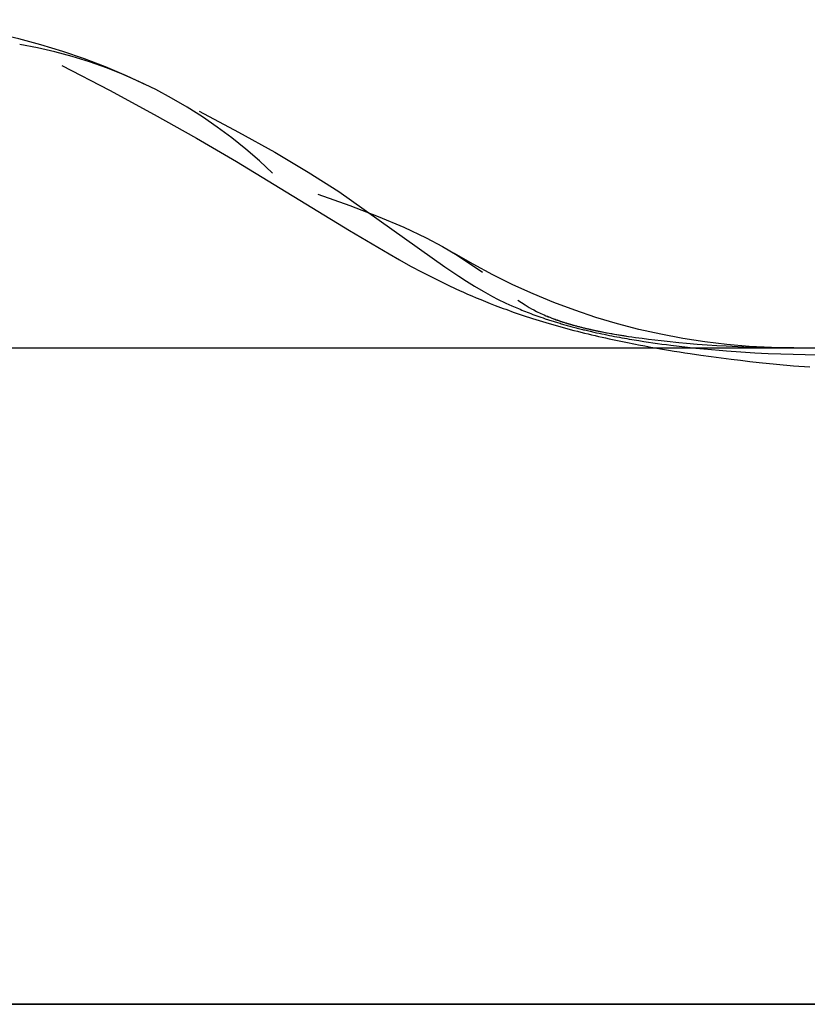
# Model space of a CAD drawing. Header units: millimetres. Extents: x -120 to 130, y -44 to 6.
# Tile 39 of 47: x 100.38 to 102.78, y -43.74 to -40.74. Entities that reach past the tile are written whole.
import ezdxf

# ---------------------------------------------------------------- set-up
doc = ezdxf.new("R2010")
doc.units = ezdxf.units.MM
doc.header["$MEASUREMENT"] = 0
doc.layers.add('Predefinito', color=5, linetype='Continuous')

# ---------------------------------------------------------------- blocks, each defined once
blk = doc.blocks.new('(#4045) Corpo D25')
at = {"layer": 'Predefinito', "color": 9, "extrusion": (-0.218532, 0, 0.97583)}
blk.add_lwpolyline([(-2.5321, 82.9486), (-2.574, 82.897), (-2.6141, 82.844), (-2.6525, 82.7897), (-2.689, 82.7342), (-2.7237, 82.6774), (-2.7564, 82.6196), (-2.7873, 82.5607), (-2.8161, 82.5008), (-2.843, 82.4399), (-2.8678, 82.3782), (-2.8905, 82.3158), (-2.9111, 82.2526), (-2.9297, 82.1887), (-2.9461, 82.1243), (-2.9603, 82.0594), (-2.9724, 81.994), (-2.9823, 81.9282), (-2.9901, 81.8622), (-2.9956, 81.7959), (-2.9989, 81.7295), (-3, 81.6631)], dxfattribs=at)
at = {"layer": 'Predefinito', "color": 9}
for points in [[(95.36, 2.7997), (95.297, 2.8289), (95.233, 2.8559), (95.1682, 2.8806), (95.1025, 2.9031), (95.036, 2.9233), (94.9689, 2.9412), (94.9012, 2.9567), (94.833, 2.9699), (94.7644, 2.9807), (94.6955, 2.9892), (94.6263, 2.9952), (94.557, 2.9988), (94.4875, 3)], [(97.3305, 2), (97.2625, 2.0012), (97.1945, 2.0046), (97.1267, 2.0104), (97.0592, 2.0185), (96.9919, 2.0289), (96.9251, 2.0415), (96.8587, 2.0564), (96.7929, 2.0736), (96.7277, 2.093), (96.6632, 2.1146), (96.5994, 2.1384), (96.5365, 2.1643), (96.4746, 2.1924), (96.4136, 2.2226), (96.3537, 2.2548), (96.2949, 2.289)], [(72.2787, 2), (109.6324, 2)]]:
    blk.add_lwpolyline(points, dxfattribs=at)
at = {"layer": 'Predefinito', "color": 9, "extrusion": (0.236733, 0.963317, -0.126403)}
blk.add_lwpolyline([(-91.529, -44.8683), (-91.6006, -44.9927), (-91.6694, -45.1182)], dxfattribs=at)
at = {"layer": 'Predefinito', "color": 9, "extrusion": (-0.45139, 0.224271, 0.863684)}
blk.add_lwpolyline([(-44.8705, 48.9054), (-44.8858, 48.8443), (-44.8992, 48.7825), (-44.9107, 48.7201), (-44.9202, 48.6572), (-44.9278, 48.5939), (-44.9333, 48.5303), (-44.9368, 48.4665), (-44.9382, 48.4025), (-44.9376, 48.3386), (-44.935, 48.2748), (-44.9303, 48.2111), (-44.9236, 48.1477), (-44.9149, 48.0847), (-44.9043, 48.0222), (-44.8917, 47.9602), (-44.8772, 47.8988)], dxfattribs=at)
at = {"layer": 'Predefinito', "color": 9, "extrusion": (-0.433862, 0.221242, 0.873393)}
blk.add_lwpolyline([(-45.7549, 50.1274), (-45.7694, 50.0665), (-45.7819, 50.0049), (-45.7926, 49.9428), (-45.8013, 49.8803), (-45.808, 49.8173), (-45.8128, 49.7541), (-45.8155, 49.6907), (-45.8162, 49.6272), (-45.8149, 49.5638), (-45.8117, 49.5004), (-45.8064, 49.4372), (-45.7991, 49.3743), (-45.7898, 49.3118), (-45.7786, 49.2498), (-45.7655, 49.1884), (-45.7506, 49.1276)], dxfattribs=at)
at = {"layer": 'Predefinito', "color": 9, "extrusion": (0.227673, 0.965799, -0.124082)}
blk.add_lwpolyline([(-92.2017, -44.7917), (-92.2751, -44.9266), (-92.3458, -45.0628)], dxfattribs=at)
at = {"layer": 'Predefinito', "color": 9, "extrusion": (-0.351372, 0.207069, 0.91305)}
blk.add_lwpolyline([(-50.8608, 54.3704), (-50.8624, 54.3255), (-50.863, 54.2805), (-50.8626, 54.2355), (-50.8612, 54.1904), (-50.8588, 54.1453), (-50.8553, 54.1003), (-50.8509, 54.0553), (-50.8454, 54.0104), (-50.8389, 53.9657), (-50.8314, 53.9211), (-50.8229, 53.8767), (-50.8134, 53.8326), (-50.8029, 53.7887), (-50.7915, 53.7452), (-50.779, 53.7019), (-50.7657, 53.6591)], dxfattribs=at)
at = {"layer": 'Predefinito', "color": 9, "extrusion": (0, 1, 0)}
for points in [[(-95.742, -47.9533), (-95.6657, -47.6381), (-95.5785, -47.3257), (-95.4805, -47.0166), (-95.3719, -46.711), (-95.2528, -46.4093), (-95.1233, -46.112), (-94.9836, -45.8194), (-94.8338, -45.5317), (-94.6742, -45.2494), (-94.5049, -44.9728), (-94.3261, -44.7022), (-94.1381, -44.438), (-93.941, -44.1805), (-93.7351, -43.9299), (-93.5207, -43.6866), (-93.2979, -43.4509), (-93.0672, -43.223), (-92.8287, -43.0032), (-92.5827, -42.7919), (-92.3296, -42.5892), (-92.0696, -42.3953), (-91.803, -42.2106), (-91.5302, -42.0352), (-91.2515, -41.8694), (-90.9673, -41.7133), (-90.6777, -41.5672), (-90.3833, -41.4311), (-90.0844, -41.3054), (-89.7813, -41.1901), (-89.4744, -41.0853), (-89.164, -40.9912), (-88.8506, -40.9079), (-88.5345, -40.8355), (-88.2161, -40.7742), (-87.8957, -40.7238), (-87.5738, -40.6846), (-87.2507, -40.6566), (-86.9268, -40.6397), (-86.6025, -40.6341)], [(-86.6025, -40.5576), (-86.9291, -40.5633), (-87.2552, -40.5802), (-87.5806, -40.6084), (-87.9047, -40.6479), (-88.2274, -40.6985), (-88.5481, -40.7602), (-88.8664, -40.833), (-89.1821, -40.9168), (-89.4946, -41.0114), (-89.8037, -41.1168), (-90.109, -41.2329), (-90.4101, -41.3594), (-90.7066, -41.4962), (-90.9982, -41.6432), (-91.2846, -41.8002), (-91.5654, -41.967), (-91.8402, -42.1434), (-92.1087, -42.3293), (-92.3707, -42.5243), (-92.6258, -42.7282), (-92.8736, -42.9408), (-93.114, -43.1619), (-93.3466, -43.3912), (-93.5711, -43.6284), (-93.7872, -43.8732), (-93.9948, -44.1253), (-94.1936, -44.3844), (-94.3832, -44.6503), (-94.5636, -44.9226), (-94.7344, -45.2009), (-94.8955, -45.485), (-95.0466, -45.7744), (-95.1877, -46.069), (-95.3185, -46.3682), (-95.4389, -46.6718), (-95.5487, -46.9794), (-95.6478, -47.2905), (-95.7361, -47.605), (-95.8135, -47.9222), (-95.8798, -48.242)], [(0, 125), (-4.3145, 124.9255), (-8.6239, 124.7022), (-12.923, 124.3302), (-17.2067, 123.8101), (-21.4699, 123.1424), (-25.7075, 122.3279), (-29.9145, 121.3677), (-34.0858, 120.2629), (-38.2165, 119.0147), (-42.3016, 117.6247), (-46.3364, 116.0945), (-50.3159, 114.426), (-54.2355, 112.6211), (-58.0904, 110.682), (-61.8761, 108.611), (-65.5881, 106.4106), (-69.2219, 104.0833), (-72.7732, 101.632), (-76.2378, 99.0596), (-79.6115, 96.3691), (-82.8903, 93.5638), (-86.0704, 90.647), (-89.1479, 87.6222), (-92.1192, 84.493), (-94.9806, 81.263), (-97.7289, 77.9362), (-100.3608, 74.5166), (-102.873, 71.0081), (-105.2626, 67.415), (-107.5268, 63.7416), (-109.6628, 59.9922), (-111.6682, 56.1713), (-113.5405, 52.2835), (-115.2774, 48.3333), (-116.877, 44.3256), (-118.3373, 40.2651), (-119.6566, 36.1565), (-120.8333, 32.0049), (-121.866, 27.8151), (-122.7534, 23.5922), (-123.4946, 19.3412), (-124.0886, 15.0671), (-124.5347, 10.775), (-124.8324, 6.4702), (-124.9814, 2.1576), (-124.9814, -2.1576), (-124.8324, -6.4702), (-124.5347, -10.775), (-124.0886, -15.0671), (-123.4946, -19.3412), (-122.7534, -23.5922), (-121.866, -27.8151), (-120.8333, -32.0049), (-119.6566, -36.1565), (-118.3373, -40.2651), (-116.877, -44.3256), (-115.2774, -48.3333), (-113.5405, -52.2835), (-111.6682, -56.1713), (-109.6628, -59.9922), (-107.5268, -63.7416), (-105.2626, -67.415), (-102.873, -71.0081), (-100.3608, -74.5166), (-97.7289, -77.9362), (-94.9806, -81.263), (-92.1192, -84.493), (-89.1479, -87.6222), (-86.0704, -90.647), (-82.8903, -93.5638), (-79.6115, -96.3691), (-76.2378, -99.0596), (-72.7732, -101.632), (-69.2219, -104.0833), (-65.5881, -106.4106), (-61.8761, -108.611), (-58.0904, -110.682), (-54.2355, -112.6211), (-50.3159, -114.426), (-46.3364, -116.0945), (-42.3016, -117.6247), (-38.2165, -119.0147), (-34.0858, -120.2629), (-29.9145, -121.3677), (-25.7075, -122.3279), (-21.4699, -123.1424), (-17.2067, -123.8101), (-12.923, -124.3302), (-8.6239, -124.7022), (-4.3145, -124.9255), (0, -125)], [(-97.3198, -50.4789), (-98.7965, -47.5237), (-100.1934, -44.5034), (-101.5065, -41.421), (-102.7323, -38.2798), (-103.8673, -35.0835), (-104.9083, -31.8358), (-105.8522, -28.5408), (-106.6962, -25.2029), (-107.4377, -21.8265), (-108.0745, -18.4163), (-108.6045, -14.9772), (-109.0261, -11.5142), (-109.3377, -8.0325), (-109.5385, -4.5372), (-109.6275, -1.0337), (-109.6045, 2.4726), (-109.4694, 5.9763), (-109.2224, 9.4722), (-108.8643, 12.9549), (-108.3959, 16.419), (-107.8187, 19.8595), (-107.1341, 23.2712), (-106.3442, 26.6492), (-105.4511, 29.9887), (-104.4574, 33.2852), (-103.3659, 36.5342), (-102.1795, 39.7317), (-100.9015, 42.8736), (-99.5353, 45.9563), (-98.0846, 48.9763), (-96.553, 51.9306), (-94.9444, 54.8162), (-93.2497, 57.652), (-91.457, 60.4555), (-89.567, 63.222), (-87.5804, 65.9465), (-85.4984, 68.6242), (-83.3225, 71.2504), (-81.0545, 73.8202), (-78.6965, 76.329), (-76.2509, 78.7722), (-73.7205, 81.1453), (-71.1081, 83.444), (-68.4173, 85.6641), (-65.6514, 87.8018), (-62.8144, 89.8533), (-59.9104, 91.8151), (-56.9436, 93.684), (-53.9185, 95.4571), (-50.8399, 97.1317), (-47.7125, 98.7055), (-44.5414, 100.1765), (-41.3316, 101.5429), (-38.0883, 102.8034), (-34.8166, 103.957), (-31.5218, 105.003), (-28.209, 105.9411), (-24.8835, 106.7711), (-21.5505, 107.4934), (-18.2148, 108.1087), (-14.8816, 108.6177), (-11.5556, 109.0217), (-8.2415, 109.3222), (-4.9439, 109.5209)], [(-97.3198, -50.4789), (-99.0056, -47.0866), (-100.5733, -43.6381), (-102.0208, -40.1374), (-103.3466, -36.5888), (-104.549, -32.9966), (-105.6265, -29.365), (-106.578, -25.6983), (-107.4022, -22.0009), (-108.0981, -18.2772), (-108.665, -14.5318), (-109.1022, -10.7689), (-109.4091, -6.9933), (-109.5854, -3.2092), (-109.6309, 0.5786), (-109.5454, 4.3658), (-109.3292, 8.1477), (-108.9825, 11.92), (-108.5056, 15.678), (-107.8992, 19.4172), (-107.1639, 23.1333), (-106.3008, 26.8218), (-105.3107, 30.4783), (-104.1948, 34.0983), (-102.9546, 37.6777), (-101.5915, 41.212), (-100.107, 44.6972), (-98.5031, 48.129), (-96.7815, 51.5033), (-94.9444, 54.8162), (-92.994, 58.0636), (-90.9325, 61.2417), (-88.7624, 64.3466), (-86.4864, 67.3748), (-84.1071, 70.3225), (-81.6274, 73.1862), (-79.0503, 75.9626), (-76.3787, 78.6483), (-73.616, 81.24), (-70.7654, 83.7348), (-67.8303, 86.1296), (-64.8142, 88.4216), (-61.7207, 90.608), (-58.5536, 92.6862), (-55.3165, 94.6538), (-52.0134, 96.5084), (-48.6482, 98.2477), (-45.2249, 99.8698), (-41.7476, 101.3726), (-38.2205, 102.7543), (-34.6478, 104.0134), (-31.0336, 105.1483), (-27.3825, 106.1577), (-23.6986, 107.0404), (-19.9864, 107.7952), (-16.2504, 108.4213), (-12.495, 108.918), (-8.7246, 109.2847), (-4.9439, 109.5209)], [(-97.3198, -50.4789), (-97.3299, -50.1103), (-97.3274, -49.7416), (-97.3122, -49.3732), (-97.2843, -49.0056), (-97.2438, -48.6391), (-97.1908, -48.2742), (-97.1252, -47.9114), (-97.0472, -47.551), (-96.9569, -47.1935), (-96.8543, -46.8393), (-96.7396, -46.4889), (-96.613, -46.1426), (-96.4745, -45.8009), (-96.3244, -45.4641), (-96.1628, -45.1327), (-95.9899, -44.8071), (-95.8059, -44.4875), (-95.611, -44.1745), (-95.4055, -43.8684), (-95.1896, -43.5695), (-94.9635, -43.2782), (-94.7276, -42.9949), (-94.4821, -42.7198), (-94.2273, -42.4533), (-93.9634, -42.1957), (-93.6909, -41.9474), (-93.41, -41.7086), (-93.121, -41.4795), (-92.8244, -41.2606), (-92.5204, -41.0519), (-92.2094, -40.8538), (-91.8917, -40.6666), (-91.5679, -40.4903), (-91.2382, -40.3253), (-90.9029, -40.1717), (-90.5627, -40.0297), (-90.2177, -39.8995), (-89.8685, -39.7813), (-89.5154, -39.6751), (-89.1588, -39.5811), (-88.7993, -39.4994), (-88.4371, -39.4301), (-88.0728, -39.3733), (-87.7068, -39.329), (-87.3394, -39.2974), (-86.9712, -39.2784), (-86.6025, -39.2721)], [(-97.3198, -50.4789), (-97.3299, -50.1103), (-97.3274, -49.7416), (-97.3122, -49.3732), (-97.2843, -49.0056), (-97.2438, -48.6391), (-97.1908, -48.2742), (-97.1252, -47.9114), (-97.0472, -47.551), (-96.9569, -47.1935), (-96.8543, -46.8393), (-96.7396, -46.4889), (-96.613, -46.1426), (-96.4745, -45.8009), (-96.3244, -45.4641), (-96.1628, -45.1327), (-95.9899, -44.8071), (-95.8059, -44.4875), (-95.611, -44.1745), (-95.4055, -43.8684), (-95.1896, -43.5695), (-94.9635, -43.2782), (-94.7276, -42.9949), (-94.4821, -42.7198), (-94.2273, -42.4533), (-93.9634, -42.1957), (-93.6909, -41.9474), (-93.41, -41.7086), (-93.121, -41.4795), (-92.8244, -41.2606), (-92.5204, -41.0519), (-92.2094, -40.8538), (-91.8917, -40.6666), (-91.5679, -40.4903), (-91.2382, -40.3253), (-90.9029, -40.1717), (-90.5627, -40.0297), (-90.2177, -39.8995), (-89.8685, -39.7813), (-89.5154, -39.6751), (-89.1588, -39.5811), (-88.7993, -39.4994), (-88.4371, -39.4301), (-88.0728, -39.3733), (-87.7068, -39.329), (-87.3394, -39.2974), (-86.9712, -39.2784), (-86.6025, -39.2721)], [(-97.8017, -50.7289), (-99.4959, -47.3198), (-101.0713, -43.8542), (-102.5261, -40.3362), (-103.8584, -36.77), (-105.0667, -33.16), (-106.1496, -29.5104), (-107.1057, -25.8255), (-107.934, -22.1098), (-108.6334, -18.3677), (-109.2032, -14.6037), (-109.6425, -10.8223), (-109.9509, -7.0279), (-110.1281, -3.2251), (-110.1738, 0.5815), (-110.0879, 4.3874), (-109.8706, 8.1881), (-109.5222, 11.979), (-109.0429, 15.7556), (-108.4335, 19.5134), (-107.6946, 23.2479), (-106.8272, 26.9546), (-105.8322, 30.6292), (-104.7108, 34.2672), (-103.4645, 37.8643), (-102.0946, 41.4161), (-100.6028, 44.9186), (-98.9909, 48.3673), (-97.2608, 51.7584), (-95.4146, 55.0877), (-93.4545, 58.3511), (-91.3828, 61.545), (-89.202, 64.6653), (-86.9147, 67.7084), (-84.5236, 70.6707), (-82.0317, 73.5487), (-79.4417, 76.3388), (-76.757, 79.0377), (-73.9806, 81.6423), (-71.1158, 84.1495), (-68.1662, 86.5561), (-65.1352, 88.8595), (-62.0264, 91.0567), (-58.8436, 93.1452), (-55.5905, 95.1225), (-52.271, 96.9863), (-48.8891, 98.7343), (-45.4489, 100.3643), (-41.9544, 101.8746), (-38.4098, 103.2632), (-34.8193, 104.5285), (-31.1873, 105.6691), (-27.5181, 106.6834), (-23.8159, 107.5704), (-20.0854, 108.329), (-16.3309, 108.9583), (-12.5569, 109.4574), (-8.7678, 109.8259), (-4.9684, 110.0632)], [(0, 115.003), (-3.9695, 114.9345), (-7.9342, 114.729), (-11.8895, 114.3868), (-15.8306, 113.9082), (-19.7528, 113.294), (-23.6515, 112.5447), (-27.522, 111.6612), (-31.3597, 110.6447), (-35.1601, 109.4964), (-38.9185, 108.2176), (-42.6306, 106.8098), (-46.2918, 105.2747), (-49.8979, 103.6141), (-53.4446, 101.8301), (-56.9275, 99.9247), (-60.3426, 97.9003), (-63.6858, 95.7592), (-66.9531, 93.5039), (-70.1406, 91.1372), (-73.2445, 88.6619), (-76.2611, 86.081), (-79.1868, 83.3975), (-82.0182, 80.6145), (-84.7519, 77.7356), (-87.3845, 74.7639), (-89.913, 71.7032), (-92.3343, 68.557), (-94.6456, 65.3292), (-96.8441, 62.0234), (-98.9272, 58.6438), (-100.8925, 55.1943), (-102.7374, 51.679), (-104.46, 48.1021), (-106.058, 44.4678), (-107.5297, 40.7806), (-108.8732, 37.0448), (-110.087, 33.2649), (-111.1696, 29.4453), (-112.1197, 25.5906), (-112.9361, 21.7054), (-113.618, 17.7943), (-114.1645, 13.8621), (-114.575, 9.9133), (-114.8489, 5.9527), (-114.9859, 1.985), (-114.9859, -1.985), (-114.8489, -5.9527), (-114.575, -9.9133), (-114.1645, -13.8621), (-113.618, -17.7943), (-112.9361, -21.7054), (-112.1197, -25.5906), (-111.1696, -29.4453), (-110.087, -33.2649), (-108.8732, -37.0448), (-107.5297, -40.7806), (-106.058, -44.4678), (-104.46, -48.1021), (-102.7374, -51.679), (-100.8925, -55.1943), (-98.9272, -58.6438), (-96.8441, -62.0234), (-94.6456, -65.3292), (-92.3343, -68.557), (-89.913, -71.7032), (-87.3845, -74.7639), (-84.7519, -77.7356), (-82.0182, -80.6145), (-79.1868, -83.3975), (-76.2611, -86.081), (-73.2445, -88.6619), (-70.1406, -91.1372), (-66.9531, -93.5039), (-63.6858, -95.7592), (-60.3426, -97.9003), (-56.9275, -99.9247), (-53.4446, -101.8301), (-49.8979, -103.6141), (-46.2918, -105.2747), (-42.6306, -106.8098), (-38.9185, -108.2176), (-35.1601, -109.4964), (-31.3597, -110.6447), (-27.522, -111.6612), (-23.6515, -112.5447), (-19.7528, -113.294), (-15.8306, -113.9082), (-11.8895, -114.3868), (-7.9342, -114.729), (-3.9695, -114.9345), (0, -115.003)], [(0, 123), (-4.2455, 122.9267), (-8.4859, 122.7069), (-12.7162, 122.3409), (-16.9314, 121.8291), (-21.1264, 121.1721), (-25.2962, 120.3707), (-29.4358, 119.4258), (-33.5404, 118.3387), (-37.605, 117.1105), (-41.6248, 115.7427), (-45.595, 114.237), (-49.5109, 112.5952), (-53.3677, 110.8192), (-57.161, 108.9111), (-60.8861, 106.8732), (-64.5387, 104.708), (-68.1143, 102.418), (-71.6088, 100.0059), (-75.0179, 97.4747), (-78.3377, 94.8272), (-81.5641, 92.0668), (-84.6933, 89.1967), (-87.7215, 86.2203), (-90.6453, 83.1411), (-93.461, 79.9628), (-96.1653, 76.6892), (-98.755, 73.3243), (-101.227, 69.872), (-103.5784, 66.3364), (-105.8064, 62.7217), (-107.9082, 59.0323), (-109.8815, 55.2726), (-111.7238, 51.4469), (-113.433, 47.56), (-115.007, 43.6164), (-116.4439, 39.6208), (-117.7421, 35.578), (-118.9, 31.4928), (-119.9161, 27.3701), (-120.7894, 23.2147), (-121.5187, 19.0317), (-122.1032, 14.826), (-122.5422, 10.6026), (-122.8351, 6.3666), (-122.9817, 2.1231), (-122.9817, -2.1231), (-122.8351, -6.3666), (-122.5422, -10.6026), (-122.1032, -14.826), (-121.5187, -19.0317), (-120.7894, -23.2147), (-119.9161, -27.3701), (-118.9, -31.4928), (-117.7421, -35.578), (-116.4439, -39.6208), (-115.007, -43.6164), (-113.433, -47.56), (-111.7238, -51.4469), (-109.8815, -55.2726), (-107.9082, -59.0323), (-105.8064, -62.7217), (-103.5784, -66.3364), (-101.227, -69.872), (-98.755, -73.3243), (-96.1653, -76.6892), (-93.461, -79.9628), (-90.6453, -83.1411), (-87.7215, -86.2203), (-84.6933, -89.1967), (-81.5641, -92.0668), (-78.3377, -94.8272), (-75.0179, -97.4747), (-71.6088, -100.0059), (-68.1143, -102.418), (-64.5387, -104.708), (-60.8861, -106.8732), (-57.161, -108.9111), (-53.3677, -110.8192), (-49.5109, -112.5952), (-45.595, -114.237), (-41.6248, -115.7427), (-37.605, -117.1105), (-33.5404, -118.3387), (-29.4358, -119.4258), (-25.2962, -120.3707), (-21.1264, -121.1721), (-16.9314, -121.8291), (-12.7162, -122.3409), (-8.4859, -122.7069), (-4.2455, -122.9267), (0, -123)], [(0, -119.0749), (-4.11, -119.0039), (-8.2151, -118.7912), (-12.3104, -118.4368), (-16.3911, -117.9414), (-20.4522, -117.3053), (-24.4889, -116.5295), (-28.4965, -115.6148), (-32.4701, -114.5623), (-36.405, -113.3733), (-40.2965, -112.0492), (-44.14, -110.5916), (-47.9309, -109.0021), (-51.6647, -107.2828), (-55.3369, -105.4356), (-58.9431, -103.4627), (-62.4791, -101.3666), (-65.9407, -99.1497), (-69.3237, -96.8146), (-72.624, -94.3641), (-75.8378, -91.8012), (-78.9613, -89.1288), (-81.9906, -86.3503), (-84.9222, -83.4688), (-87.7526, -80.4879), (-90.4785, -77.4111), (-93.0965, -74.242), (-95.6036, -70.9844), (-97.9967, -67.6423), (-100.2731, -64.2195), (-102.4299, -60.7202), (-104.4647, -57.1485), (-106.375, -53.5087), (-108.1586, -49.8052), (-109.8132, -46.0423), (-111.337, -42.2245), (-112.728, -38.3565), (-113.9848, -34.4427), (-115.1057, -30.4878), (-116.0894, -26.4967), (-116.9348, -22.4739), (-117.6409, -18.4244), (-118.2067, -14.3529), (-118.6317, -10.2643), (-118.9153, -6.1635), (-119.0572, -2.0553), (-119.0572, 2.0553), (-118.9153, 6.1635), (-118.6317, 10.2643), (-118.2067, 14.3529), (-117.6409, 18.4244), (-116.9348, 22.4739), (-116.0894, 26.4967), (-115.1057, 30.4878), (-113.9848, 34.4427), (-112.728, 38.3565), (-111.337, 42.2245), (-109.8132, 46.0423), (-108.1586, 49.8052), (-106.375, 53.5087), (-104.4647, 57.1485), (-102.4299, 60.7202), (-100.2731, 64.2195), (-97.9967, 67.6423), (-95.6036, 70.9844), (-93.0965, 74.242), (-90.4785, 77.4111), (-87.7526, 80.4879), (-84.9222, 83.4688), (-81.9906, 86.3503), (-78.9613, 89.1288), (-75.8378, 91.8012), (-72.624, 94.3641), (-69.3237, 96.8146), (-65.9407, 99.1497), (-62.4791, 101.3666), (-58.9431, 103.4627), (-55.3369, 105.4356), (-51.6647, 107.2828), (-47.9309, 109.0021), (-44.14, 110.5916), (-40.2965, 112.0492), (-36.405, 113.3733), (-32.4701, 114.5623), (-28.4965, 115.6148), (-24.4889, 116.5295), (-20.4522, 117.3053), (-16.3911, 117.9414), (-12.3104, 118.4368), (-8.2151, 118.7912), (-4.11, 119.0039), (0, 119.0749)]]:
    blk.add_lwpolyline(points, dxfattribs=at)
at = {"layer": 'Predefinito', "color": 9, "extrusion": (0.204805, 0.971634, -0.118246)}
blk.add_lwpolyline([(-93.3093, -45.2796), (-93.2362, -45.1326), (-93.1612, -44.9889)], dxfattribs=at)
at = {"layer": 'Predefinito', "color": 9, "extrusion": (-0.332887, 0.204201, 0.920591)}
blk.add_lwpolyline([(-52.3006, 54.8575), (-52.2987, 54.822), (-52.2961, 54.7866), (-52.2929, 54.7511), (-52.2891, 54.7157), (-52.2846, 54.6803), (-52.2795, 54.6451), (-52.2738, 54.6099), (-52.2675, 54.5748), (-52.2605, 54.5398), (-52.2529, 54.5049), (-52.2447, 54.4702), (-52.2359, 54.4357), (-52.2264, 54.4014), (-52.2164, 54.3672), (-52.2058, 54.3333), (-52.1945, 54.2996)], dxfattribs=at)
at = {"layer": 'Predefinito', "color": 9, "extrusion": (-0.367331, 0.211557, 0.90571)}
blk.add_lwpolyline([(-50.0231, 53.0738), (-50.0172, 53.0235), (-50.0101, 52.9732), (-50.0017, 52.9232), (-49.992, 52.8733), (-49.9811, 52.8237), (-49.9689, 52.7745), (-49.9555, 52.7255), (-49.9408, 52.677)], dxfattribs=at)
at = {"layer": 'Predefinito', "color": 9, "extrusion": (0.013406, 0.994771, -0.101249)}
blk.add_lwpolyline([(-96.3426, -49.9647), (-96.3739, -50.2001)], dxfattribs=at)
at = {"layer": 'Predefinito', "color": 9, "extrusion": (-0.444857, 0.225963, 0.866628)}
blk.add_lwpolyline([(-45.6107, 48.093), (-45.6063, 48.0538), (-45.6011, 48.0146), (-45.5952, 47.9755), (-45.5885, 47.9365), (-45.581, 47.8977), (-45.5727, 47.859), (-45.5637, 47.8205), (-45.554, 47.7822)], dxfattribs=at)
at = {"layer": 'Predefinito', "color": 9, "extrusion": (0.384069, 0.922013, -0.04882)}
blk.add_lwpolyline([(-88.1513, -48.8462), (-88.22, -49.253), (-88.2462, -49.3815)], dxfattribs=at)
at = {"layer": 'Predefinito', "color": 9, "extrusion": (-0.654453, 0.257489, 0.710908)}
blk.add_lwpolyline([(-37.3116, 27.0266), (-37.3069, 26.9717), (-37.3005, 26.917), (-37.2927, 26.8624), (-37.2834, 26.8081)], dxfattribs=at)
at = {"layer": 'Predefinito', "color": 9, "extrusion": (0.847484, -0.271458, -0.456159)}
blk.add_lwpolyline([(31.4554, -4.3396), (31.4525, -4.3849), (31.4485, -4.4301), (31.4435, -4.4753), (31.4374, -4.5202)], dxfattribs=at)
at = {"layer": 'Predefinito', "color": 9, "extrusion": (0.970393, -0.241515, -0.002838)}
blk.add_lwpolyline([(25.3524, -51.4771), (25.3501, -51.5206), (25.3469, -51.5641), (25.3427, -51.6074), (25.3376, -51.6507)], dxfattribs=at)
at = {"layer": 'Predefinito', "color": 9, "extrusion": (0.910199, -0.176389, 0.374734)}
blk.add_lwpolyline([(20.418, -83.3833), (20.4154, -83.4343), (20.4116, -83.4853), (20.4065, -83.5361), (20.4001, -83.5868)], dxfattribs=at)
at = {"layer": 'Predefinito', "color": 9, "extrusion": (0.810516, -0.125646, 0.572081)}
blk.add_lwpolyline([(16.8443, -96.8985), (16.8414, -96.9603), (16.8365, -97.022), (16.8297, -97.0836), (16.821, -97.1449)], dxfattribs=at)
at = {"layer": 'Predefinito', "color": 9, "extrusion": (0.668439, -0.0687, 0.740587)}
blk.add_lwpolyline([(11.9213, -105.813), (11.9199, -105.8548), (11.9177, -105.8966), (11.9145, -105.9384), (11.9105, -105.9801), (11.9056, -106.0217), (11.8998, -106.0632), (11.8932, -106.1045), (11.8857, -106.1457)], dxfattribs=at)
at = {"layer": 'Predefinito', "color": 9, "extrusion": (0.579252, -0.037578, 0.814282)}
blk.add_lwpolyline([(8.2891, -108.4587), (8.2877, -108.5103), (8.2851, -108.5618), (8.2811, -108.6133), (8.2757, -108.6646), (8.2691, -108.7159), (8.2611, -108.7669), (8.2518, -108.8176), (8.2412, -108.8681)], dxfattribs=at)
at = {"layer": 'Predefinito', "color": 9, "extrusion": (0.460438, 0, 0.887692)}
blk.add_lwpolyline([(1.9249, -110.1753), (1.9424, -110.1089), (1.9576, -110.0418), (1.9706, -109.9743), (1.9811, -109.9064), (1.9894, -109.8382), (1.9953, -109.7697), (1.9988, -109.7011), (2, -109.6324)], dxfattribs=at)
at = {"layer": 'Predefinito', "color": 9}
for points in [[(95.742, 2.5321, -47.9533), (95.7017, 2.5696, -47.9854), (95.6601, 2.6057, -48.0178), (95.6173, 2.6401, -48.0505), (95.5732, 2.6729, -48.0834), (95.528, 2.704, -48.1165), (95.4817, 2.7333, -48.1498), (95.4343, 2.7609, -48.1831), (95.386, 2.7868, -48.2165), (95.3367, 2.8107, -48.2499), (95.2866, 2.8328, -48.2833), (95.2356, 2.8529, -48.3167), (95.184, 2.8712, -48.3499), (95.1316, 2.8876, -48.383), (95.0786, 2.902, -48.4159), (95.0251, 2.9144, -48.4486), (94.9711, 2.9249, -48.481)], [(95.0999, 2.8607, -48.7289), (95.2447, 2.7852, -49.0328), (95.3809, 2.7114, -49.3395), (95.5097, 2.639, -49.6487), (95.6319, 2.5678, -49.9605), (95.9759, 2.358, -50.9039), (96.0968, 2.2863, -51.2182), (96.1289, 2.2681, -51.2953), (96.1624, 2.2495, -51.372), (96.198, 2.2306, -51.4481), (96.2361, 2.211, -51.5237), (96.2563, 2.201, -51.5614), (96.2776, 2.1907, -51.5989), (96.3, 2.1802, -51.6359), (96.3117, 2.1749, -51.6541), (96.3238, 2.1695, -51.6722), (96.3363, 2.164, -51.6901), (96.3492, 2.1584, -51.7077), (96.3625, 2.1528, -51.7251), (96.3763, 2.1471, -51.7421), (96.3905, 2.1413, -51.7589), (96.4053, 2.1355, -51.7753), (96.4206, 2.1295, -51.7913), (96.4285, 2.1265, -51.7991), (96.4366, 2.1235, -51.8067), (96.4446, 2.1205, -51.8141), (96.4529, 2.1175, -51.8214), (96.4613, 2.1145, -51.8285), (96.4698, 2.1114, -51.8354), (96.4785, 2.1083, -51.8421), (96.4874, 2.1053, -51.8486), (96.4965, 2.1022, -51.8549), (96.5057, 2.0991, -51.8609), (96.5152, 2.0959, -51.8667), (96.5248, 2.0928, -51.8723), (96.5346, 2.0897, -51.8776), (96.5445, 2.0865, -51.8826), (96.5546, 2.0834, -51.8872), (96.5647, 2.0803, -51.8915), (96.575, 2.0772, -51.8955), (96.5854, 2.0742, -51.8991), (96.5959, 2.0711, -51.9024), (96.6065, 2.0681, -51.9053), (96.6171, 2.0651, -51.9078), (96.6278, 2.0622, -51.9101), (96.6386, 2.0593, -51.9119), (96.6494, 2.0564, -51.9134), (96.6602, 2.0535, -51.9145), (96.671, 2.0507, -51.9153), (96.6819, 2.048, -51.9157), (96.6927, 2.0453, -51.9157), (96.7035, 2.0427, -51.9154), (96.7143, 2.0401, -51.9147), (96.7251, 2.0375, -51.9137), (96.7358, 2.035, -51.9124), (96.7465, 2.0326, -51.9108), (96.757, 2.0302, -51.9089), (96.7675, 2.0279, -51.9068), (96.778, 2.0256, -51.9043), (96.7883, 2.0234, -51.9017), (96.7985, 2.0213, -51.8988), (96.8087, 2.0191, -51.8957), (96.8187, 2.0171, -51.8924), (96.8286, 2.0151, -51.8889), (96.8383, 2.0132, -51.8852), (96.848, 2.0113, -51.8813), (96.8575, 2.0095, -51.8773), (96.8762, 2.0059, -51.8688), (96.8947, 2.0025, -51.8598), (96.9128, 1.9993, -51.8501), (96.9307, 1.9962, -51.84), (96.9482, 1.9933, -51.8294), (96.9655, 1.9904, -51.8185), (96.9824, 1.9877, -51.8072), (96.9989, 1.9852, -51.7956), (97.0152, 1.9827, -51.7838), (97.047, 1.978, -51.7593), (97.0785, 1.9736, -51.7333), (97.1093, 1.9695, -51.7064), (97.1392, 1.9657, -51.6787), (97.1684, 1.9622, -51.6503), (97.1968, 1.959, -51.6213), (97.2246, 1.956, -51.5918), (97.2781, 1.9506, -51.5318), (97.3295, 1.9458, -51.4704), (97.3791, 1.9418, -51.4076)], [(95.5185, 2.721, -48.4856), (95.6385, 2.6578, -48.8134), (95.7489, 2.5961, -49.1427), (95.8503, 2.5357, -49.473), (95.9436, 2.4766, -49.8038), (96.2673, 2.2473, -51.1115), (96.31, 2.2181, -51.2682), (96.3329, 2.2032, -51.345), (96.3574, 2.1881, -51.4205), (96.3836, 2.1727, -51.4945), (96.3976, 2.1649, -51.5305), (96.4123, 2.157, -51.5658), (96.4279, 2.1489, -51.6001), (96.4361, 2.1449, -51.6168), (96.4445, 2.1408, -51.6333), (96.4532, 2.1366, -51.6495), (96.4623, 2.1325, -51.6654), (96.4716, 2.1282, -51.6809), (96.4813, 2.124, -51.696), (96.4913, 2.1197, -51.7108), (96.4965, 2.1175, -51.7179), (96.5018, 2.1154, -51.725), (96.5071, 2.1132, -51.7318), (96.5126, 2.111, -51.7386), (96.5181, 2.1088, -51.7451), (96.5238, 2.1066, -51.7515), (96.5295, 2.1044, -51.7577), (96.5354, 2.1022, -51.7637), (96.5413, 2.1, -51.7695), (96.5474, 2.0978, -51.7751), (96.5536, 2.0956, -51.7805), (96.5599, 2.0934, -51.7856), (96.5663, 2.0912, -51.7905), (96.5729, 2.089, -51.7952), (96.5762, 2.0879, -51.7974), (96.5795, 2.0868, -51.7996), (96.5829, 2.0857, -51.8017), (96.5863, 2.0846, -51.8037), (96.5897, 2.0835, -51.8057), (96.5932, 2.0824, -51.8075), (96.5967, 2.0813, -51.8093), (96.6002, 2.0803, -51.8111), (96.6037, 2.0792, -51.8127), (96.6073, 2.0781, -51.8143), (96.6108, 2.077, -51.8158), (96.6144, 2.0759, -51.8172), (96.6181, 2.0749, -51.8186), (96.6217, 2.0738, -51.8198), (96.6254, 2.0727, -51.821), (96.629, 2.0717, -51.8222), (96.6327, 2.0706, -51.8232), (96.6365, 2.0696, -51.8242), (96.6402, 2.0685, -51.825), (96.6439, 2.0675, -51.8259), (96.6477, 2.0665, -51.8266), (96.6515, 2.0654, -51.8272), (96.6553, 2.0644, -51.8278), (96.6591, 2.0634, -51.8283), (96.6629, 2.0624, -51.8287), (96.6668, 2.0614, -51.829), (96.6706, 2.0604, -51.8292), (96.6745, 2.0594, -51.8294), (96.6784, 2.0584, -51.8294), (96.6823, 2.0575, -51.8294), (96.6862, 2.0565, -51.8293), (96.6901, 2.0555, -51.8291), (96.694, 2.0546, -51.8289), (96.6979, 2.0536, -51.8285), (96.7018, 2.0527, -51.8281), (96.7057, 2.0518, -51.8276), (96.7097, 2.0509, -51.827), (96.7136, 2.05, -51.8264), (96.7175, 2.0491, -51.8256), (96.7215, 2.0482, -51.8248), (96.7293, 2.0464, -51.823), (96.7372, 2.0447, -51.8209), (96.745, 2.0431, -51.8185), (96.7529, 2.0414, -51.8159), (96.7607, 2.0398, -51.813), (96.7685, 2.0382, -51.8098), (96.7762, 2.0367, -51.8065), (96.784, 2.0352, -51.8029), (96.7916, 2.0337, -51.7991), (96.7993, 2.0323, -51.7951), (96.8068, 2.0309, -51.7909), (96.8144, 2.0296, -51.7866), (96.8218, 2.0282, -51.782), (96.8293, 2.0269, -51.7773), (96.8367, 2.0257, -51.7724), (96.844, 2.0244, -51.7674), (96.8586, 2.0221, -51.7568), (96.8731, 2.0198, -51.7457), (96.8873, 2.0176, -51.7341), (96.9014, 2.0156, -51.722), (96.9152, 2.0136, -51.7096), (96.9288, 2.0117, -51.6968), (96.9422, 2.0099, -51.6837), (96.9555, 2.0082, -51.6702), (96.9815, 2.005, -51.6425), (97.0069, 2.0021, -51.6137), (97.0318, 1.9995, -51.584), (97.056, 1.9971, -51.5535), (97.0797, 1.9949, -51.5222), (97.1029, 1.9929, -51.4904), (97.1255, 1.991, -51.4581), (97.1695, 1.9879, -51.3924), (97.2116, 1.9853, -51.3252), (97.2521, 1.9832, -51.2569), (97.2912, 1.9816, -51.1876), (97.329, 1.9804, -51.1174), (97.3656, 1.9795, -51.0463), (97.4354, 1.9788, -50.9018)], [(95.8798, 2.4679, -48.242), (95.9771, 2.434, -48.5644), (96.0641, 2.4008, -48.8868), (96.1415, 2.368, -49.2087), (96.2098, 2.3357, -49.5295)], [(96.2098, 2.3357, -49.5295), (96.2599, 2.3093, -49.7957), (96.3046, 2.283, -50.0602), (96.3814, 2.2303, -50.5819)], [(96.4899, 2.1454, -51.3508), (96.5004, 2.1382, -51.4065), (96.5117, 2.1309, -51.4605), (96.5178, 2.1272, -51.4868), (96.5242, 2.1234, -51.5125), (96.531, 2.1195, -51.5375), (96.5382, 2.1157, -51.5619)], [(96.5382, 2.1157, -51.5619), (96.5463, 2.1114, -51.5875), (96.5507, 2.1093, -51.5999), (96.5552, 2.1071, -51.612), (96.5599, 2.1049, -51.6238), (96.5647, 2.1026, -51.6352), (96.5698, 2.1004, -51.6463), (96.575, 2.0981, -51.657)], [(96.575, 2.0981, -51.657), (96.5786, 2.0966, -51.6641), (96.5824, 2.095, -51.6711), (96.5865, 2.0934, -51.678), (96.5907, 2.0917, -51.6849), (96.5936, 2.0906, -51.6892), (96.5966, 2.0895, -51.6935), (96.5996, 2.0883, -51.6977), (96.6028, 2.0871, -51.7018), (96.6062, 2.0859, -51.7059), (96.6096, 2.0847, -51.7098), (96.6114, 2.0841, -51.7117), (96.6132, 2.0834, -51.7136), (96.6151, 2.0828, -51.7154), (96.617, 2.0822, -51.7173), (96.6189, 2.0815, -51.719), (96.6208, 2.0809, -51.7208), (96.6228, 2.0802, -51.7225), (96.6249, 2.0795, -51.7241), (96.627, 2.0789, -51.7258), (96.6291, 2.0782, -51.7273), (96.6313, 2.0775, -51.7288), (96.6335, 2.0768, -51.7302), (96.6357, 2.0761, -51.7315), (96.638, 2.0754, -51.7328), (96.6404, 2.0747, -51.734), (96.6428, 2.074, -51.7352), (96.6452, 2.0733, -51.7362), (96.6476, 2.0725, -51.7372), (96.6501, 2.0718, -51.7381), (96.6526, 2.0711, -51.739), (96.6551, 2.0704, -51.7397), (96.6576, 2.0697, -51.7404), (96.6602, 2.069, -51.741), (96.6628, 2.0683, -51.7416), (96.6654, 2.0676, -51.742), (96.668, 2.0669, -51.7424), (96.6706, 2.0662, -51.7427), (96.6732, 2.0655, -51.7429), (96.6759, 2.0648, -51.7431), (96.6785, 2.0641, -51.7431), (96.6811, 2.0634, -51.7431), (96.6838, 2.0628, -51.743), (96.6864, 2.0621, -51.7428), (96.6891, 2.0615, -51.7425), (96.6917, 2.0608, -51.7421), (96.6944, 2.0602, -51.7417), (96.697, 2.0596, -51.7411), (96.6996, 2.0589, -51.7405), (96.7022, 2.0583, -51.7398), (96.7047, 2.0577, -51.739), (96.7073, 2.0572, -51.7382), (96.7098, 2.0566, -51.7373), (96.7123, 2.056, -51.7364), (96.7148, 2.0555, -51.7354), (96.7173, 2.0549, -51.7344), (96.7197, 2.0544, -51.7333), (96.7222, 2.0539, -51.7321), (96.7246, 2.0534, -51.731), (96.7293, 2.0524, -51.7285), (96.734, 2.0514, -51.7258), (96.7386, 2.0505, -51.723), (96.743, 2.0496, -51.7201), (96.7474, 2.0487, -51.7171), (96.7518, 2.0479, -51.714), (96.756, 2.0471, -51.7108), (96.7601, 2.0463, -51.7075), (96.7682, 2.0448, -51.7008), (96.776, 2.0434, -51.6939), (96.7836, 2.0421, -51.6868), (96.7911, 2.0408, -51.6794), (96.7983, 2.0396, -51.672), (96.8053, 2.0384, -51.6643), (96.8123, 2.0373, -51.6565), (96.8269, 2.0351, -51.6392)], [(96.575, 2.0981, -51.657), (96.5794, 2.0963, -51.6655), (96.5839, 2.0944, -51.6736), (96.5886, 2.0925, -51.6815), (96.591, 2.0916, -51.6852), (96.5935, 2.0906, -51.6889), (96.5959, 2.0897, -51.6925), (96.5985, 2.0887, -51.696), (96.601, 2.0878, -51.6994), (96.6036, 2.0869, -51.7026), (96.6062, 2.0859, -51.7058), (96.6089, 2.085, -51.7089), (96.6116, 2.084, -51.7118), (96.6143, 2.0831, -51.7147), (96.6164, 2.0823, -51.7167), (96.6186, 2.0816, -51.7187), (96.6207, 2.0809, -51.7207), (96.6229, 2.0802, -51.7225), (96.6251, 2.0795, -51.7243), (96.6274, 2.0787, -51.726), (96.6296, 2.078, -51.7276), (96.6319, 2.0773, -51.7292), (96.6342, 2.0766, -51.7306), (96.6365, 2.0759, -51.732), (96.6388, 2.0752, -51.7333), (96.6412, 2.0744, -51.7346), (96.6435, 2.0737, -51.7357), (96.6459, 2.073, -51.7368), (96.6483, 2.0723, -51.7378), (96.6508, 2.0716, -51.7387), (96.6532, 2.0709, -51.7396), (96.6557, 2.0702, -51.7403), (96.6581, 2.0695, -51.741), (96.6606, 2.0688, -51.7416), (96.6631, 2.0682, -51.7421), (96.6657, 2.0675, -51.7425), (96.6682, 2.0668, -51.7429), (96.6708, 2.0661, -51.7432), (96.6733, 2.0654, -51.7433), (96.6759, 2.0648, -51.7434), (96.6785, 2.0641, -51.7434), (96.6811, 2.0634, -51.7434), (96.6837, 2.0628, -51.7432), (96.6863, 2.0621, -51.743), (96.689, 2.0615, -51.7426), (96.6916, 2.0608, -51.7422), (96.6943, 2.0602, -51.7417), (96.697, 2.0596, -51.7411), (96.6996, 2.0589, -51.7405), (96.7023, 2.0583, -51.7397), (96.705, 2.0577, -51.7389), (96.7077, 2.0571, -51.738), (96.7104, 2.0565, -51.737), (96.7131, 2.0559, -51.736), (96.7158, 2.0553, -51.7349), (96.7185, 2.0547, -51.7337), (96.7213, 2.0541, -51.7324), (96.724, 2.0535, -51.7311), (96.7267, 2.0529, -51.7297), (96.7294, 2.0524, -51.7282), (96.7321, 2.0518, -51.7267), (96.7349, 2.0512, -51.7251), (96.7403, 2.0501, -51.7217), (96.7458, 2.0491, -51.7181), (96.7512, 2.048, -51.7143), (96.7566, 2.047, -51.7102), (96.762, 2.0459, -51.706), (96.7674, 2.045, -51.7015), (96.7727, 2.044, -51.6968), (96.7781, 2.043, -51.692), (96.7843, 2.042, -51.6861), (96.7904, 2.0409, -51.68), (96.7966, 2.0399, -51.6737), (96.8027, 2.0389, -51.6672), (96.8148, 2.0369, -51.6535), (96.8269, 2.0351, -51.6392)], [(96.8269, 2.0351, -51.6392), (96.8373, 2.0335, -51.6261), (96.8477, 2.0321, -51.6126), (96.8579, 2.0306, -51.5988), (96.868, 2.0293, -51.5846), (96.8879, 2.0267, -51.5553), (96.9072, 2.0243, -51.5247), (96.926, 2.0222, -51.4931), (96.9443, 2.0202, -51.4605), (96.9798, 2.0166, -51.3933)], [(96.9798, 2.0166, -51.3933), (97.0036, 2.0145, -51.3458), (97.0357, 2.0118, -51.278), (97.0666, 2.0095, -51.209), (97.0962, 2.0075, -51.139), (97.1247, 2.0058, -51.0681), (97.1788, 2.0031, -50.9242), (97.2292, 2.0013, -50.7778), (97.2761, 2.0003, -50.6293), (97.3198, 2, -50.4789)]]:
    blk.add_polyline3d(points, dxfattribs=at)
blk = doc.blocks.new('(#3618) DS4000C__-BARBADOS-D25')
at = {"layer": 'Predefinito'}
blk.add_blockref('(#4045) Corpo D25', (5.4057, -43.7424, 13.2777), dxfattribs=at)

msp = doc.modelspace()

# ---------------------------------------------------------------- block references
at = {"layer": 'Predefinito'}
msp.add_blockref('(#3618) DS4000C__-BARBADOS-D25', (0, 0), dxfattribs=at)

doc.saveas('drawing.dxf')
